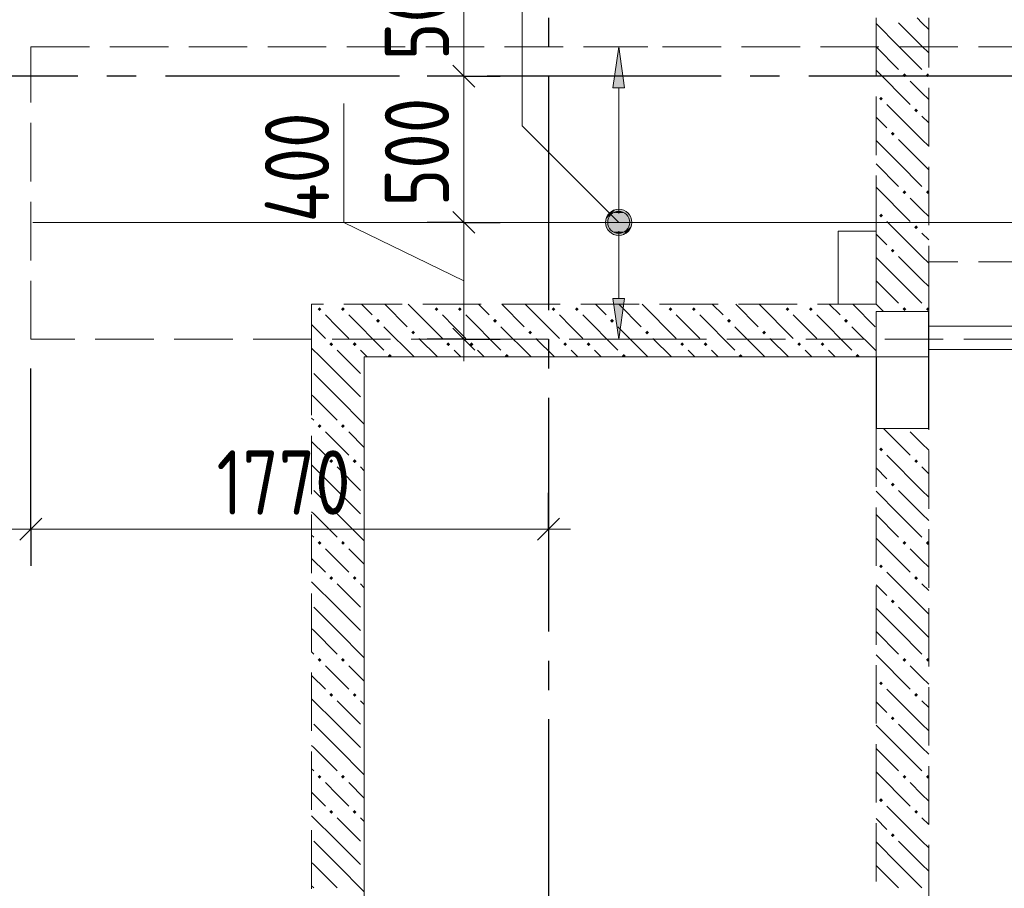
# Model space of a CAD drawing. Header units: millimetres. Extents: x 0 to 61017, y 0 to 42000.
# Tile 13 of 30: x 15912 to 19279, y 31522 to 34493. Entities that reach past the tile are written whole.
import ezdxf

# ---------------------------------------------------------------- set-up
doc = ezdxf.new("R2010")
doc.units = ezdxf.units.MM
doc.linetypes.add('______2', pattern=[270, 200, -70])
doc.linetypes.add('______5', pattern=[1100, 800, -100, 100, -100])
for name, color, linetype, lineweight in [('Standard', 7, 'Continuous', 25), ('ДОП Верх по Х', 7, 'Continuous', 25), ('ЖБ Балка Вышележаща', 7, 'Continuous', 25), ('Макрос окна_ макрос двери', 7, 'Continuous', 18), ('Оси', 40, '______5', 18), ('Позиционная метка номер позиции', 7, 'Continuous', 13), ('Примечания', 7, 'Continuous', 25)]:
    doc.layers.add(name, color=color, linetype=linetype, lineweight=lineweight)
for name, color, linetype, lineweight, true_color in [('ЖБ Балка Нижележащая', 7, '______2', 25, 0x8c8cff), ('ЖБ Перекрытие верхний уровень', 7, 'Continuous', 25, 0xe0e0ff), ('ЖБ Стена верхний уровень', 7, 'Continuous', 25, 0x006e00)]:
    doc.layers.add(name, color=color, linetype=linetype, lineweight=lineweight, true_color=true_color)
doc.styles.add('GOST 2.304-81', font='txt')

msp = doc.modelspace()

# ---------------------------------------------------------------- hatches: boundary and pattern name
at = {"layer": 'ДОП Верх по Х', "linetype": 'Continuous', "lineweight": 13, "transparency": 33554687}
for points in [[(17980, 34260), (17960, 34400), (17940, 34260)], [(17941.2, 33832.3), (17978.7, 33832.3), (17960, 33837.5)], [(17922.5, 33800), (17997.5, 33800), (17992.2, 33818.8)], [(17922.5, 33800), (17992.2, 33818.8), (17927.7, 33818.8)], [(17927.7, 33818.8), (17992.2, 33818.8), (17978.7, 33832.3)], [(17927.7, 33818.8), (17978.7, 33832.3), (17941.2, 33832.3)], [(17927.7, 33781.3), (17997.5, 33800), (17922.5, 33800)], [(17927.7, 33781.3), (17992.2, 33781.3), (17997.5, 33800)], [(17941.2, 33767.8), (17992.2, 33781.3), (17927.7, 33781.3)], [(17941.2, 33767.8), (17978.7, 33767.8), (17992.2, 33781.3)], [(17978.7, 33767.8), (17941.2, 33767.8), (17960, 33762.5)]]:
    msp.add_hatch(color=7, dxfattribs=at).paths.add_polyline_path(points)
msp.add_hatch(color=7, dxfattribs=at).paths.add_polyline_path([(17980, 33540), (17960, 33400), (17940, 33540)], flags=16)
at = {"layer": 'ЖБ Стена верхний уровень', "linetype": 'Continuous', "lineweight": 18, "transparency": 33554687}
for points in [[(18930.5, 34303.1), (18937, 34309.6), (18943.5, 34303.1), (18937, 34296.6)], [(19010.5, 34303.1), (19016.9, 34309.6), (19020, 34306.6), (19020, 34299.7), (19016.9, 34296.6)], [(18850.5, 34223.1), (18857, 34229.6), (18863.5, 34223.1), (18857, 34216.6)], [(18970.5, 34183.1), (18977, 34189.6), (18983.5, 34183.1), (18977, 34176.6)], [(18890.5, 34103.1), (18897, 34109.6), (18903.4, 34103.1), (18897, 34096.6)], [(18930.5, 33903.1), (18937, 33909.6), (18943.5, 33903.1), (18937, 33896.6)], [(19010.5, 33903.1), (19016.9, 33909.6), (19020, 33906.6), (19020, 33899.7), (19016.9, 33896.6)], [(18850.5, 33823.1), (18857, 33829.6), (18863.5, 33823.1), (18857, 33816.6)], [(18970.5, 33783.1), (18977, 33789.6), (18983.5, 33783.1), (18977, 33776.6)], [(18890.5, 33703.1), (18897, 33709.6), (18903.4, 33703.1), (18897, 33696.6)], [(16930.5, 33503.1), (16937, 33509.6), (16943.5, 33503.1), (16937, 33496.6)], [(17010.5, 33503.1), (17016.9, 33509.6), (17023.4, 33503.1), (17016.9, 33496.6)], [(17330.5, 33503.1), (17337, 33509.6), (17343.5, 33503.1), (17337, 33496.6)], [(17410.5, 33503.1), (17416.9, 33509.6), (17423.4, 33503.1), (17416.9, 33496.6)], [(17730.5, 33503.1), (17737, 33509.6), (17743.5, 33503.1), (17737, 33496.6)], [(17810.5, 33503.1), (17816.9, 33509.6), (17823.4, 33503.1), (17816.9, 33496.6)], [(18130.5, 33503.1), (18137, 33509.6), (18143.5, 33503.1), (18137, 33496.6)], [(18210.5, 33503.1), (18216.9, 33509.6), (18223.4, 33503.1), (18216.9, 33496.6)], [(18530.5, 33503.1), (18537, 33509.6), (18543.5, 33503.1), (18537, 33496.6)], [(18610.5, 33503.1), (18616.9, 33509.6), (18623.4, 33503.1), (18616.9, 33496.6)], [(18930.5, 33503.1), (18937, 33509.6), (18943.5, 33503.1), (18937, 33496.6)], [(19010.5, 33503.1), (19016.9, 33509.6), (19020, 33506.6), (19020, 33499.7), (19016.9, 33496.6)], [(17130.5, 33463.1), (17137, 33469.6), (17143.5, 33463.1), (17137, 33456.6)], [(17530.5, 33463.1), (17537, 33469.6), (17543.5, 33463.1), (17537, 33456.6)], [(17930.5, 33463.1), (17937, 33469.6), (17943.5, 33463.1), (17937, 33456.6)], [(18330.5, 33463.1), (18337, 33469.6), (18343.5, 33463.1), (18337, 33456.6)], [(18730.5, 33463.1), (18737, 33469.6), (18743.5, 33463.1), (18737, 33456.6)], [(17250.5, 33423.1), (17257, 33429.6), (17263.5, 33423.1), (17257, 33416.6)], [(17650.5, 33423.1), (17657, 33429.6), (17663.5, 33423.1), (17657, 33416.6)], [(18050.5, 33423.1), (18057, 33429.6), (18063.5, 33423.1), (18057, 33416.6)], [(18450.5, 33423.1), (18457, 33429.6), (18463.5, 33423.1), (18457, 33416.6)], [(16970.5, 33383.1), (16977, 33389.6), (16983.5, 33383.1), (16977, 33376.6)], [(17050.5, 33383.1), (17057, 33389.6), (17063.5, 33383.1), (17057, 33376.6)], [(17370.5, 33383.1), (17377, 33389.6), (17383.5, 33383.1), (17377, 33376.6)], [(17450.5, 33383.1), (17457, 33389.6), (17463.5, 33383.1), (17457, 33376.6)], [(17770.5, 33383.1), (17777, 33389.6), (17783.5, 33383.1), (17777, 33376.6)], [(17850.5, 33383.1), (17857, 33389.6), (17863.5, 33383.1), (17857, 33376.6)], [(18170.5, 33383.1), (18177, 33389.6), (18183.5, 33383.1), (18177, 33376.6)], [(18250.5, 33383.1), (18257, 33389.6), (18263.5, 33383.1), (18257, 33376.6)], [(18570.5, 33383.1), (18577, 33389.6), (18583.5, 33383.1), (18577, 33376.6)], [(18650.5, 33383.1), (18657, 33389.6), (18663.5, 33383.1), (18657, 33376.6)], [(17170.5, 33343.1), (17177, 33349.6), (17183.5, 33343.1), (17180.3, 33340), (17173.6, 33340)], [(17570.5, 33343.1), (17577, 33349.6), (17583.5, 33343.1), (17580.3, 33340), (17573.6, 33340)], [(17970.5, 33343.1), (17977, 33349.6), (17983.5, 33343.1), (17980.3, 33340), (17973.6, 33340)], [(18370.5, 33343.1), (18377, 33349.6), (18383.5, 33343.1), (18380.3, 33340), (18373.6, 33340)], [(18770.5, 33343.1), (18777, 33349.6), (18783.5, 33343.1), (18780.3, 33340), (18773.6, 33340)], [(16930.5, 33103.1), (16937, 33109.6), (16943.5, 33103.1), (16937, 33096.6)], [(17010.5, 33103.1), (17016.9, 33109.6), (17023.4, 33103.1), (17016.9, 33096.6)], [(18850.5, 33023.1), (18857, 33029.6), (18863.5, 33023.1), (18857, 33016.6)], [(16970.5, 32983.1), (16977, 32989.6), (16983.5, 32983.1), (16977, 32976.6)], [(17050.5, 32983.1), (17057, 32989.6), (17063.5, 32983.1), (17057, 32976.6)], [(18970.5, 32983.1), (18977, 32989.6), (18983.5, 32983.1), (18977, 32976.6)], [(18890.5, 32903.1), (18897, 32909.6), (18903.4, 32903.1), (18897, 32896.6)], [(16930.5, 32703.1), (16937, 32709.6), (16943.5, 32703.1), (16937, 32696.6)], [(17010.5, 32703.1), (17016.9, 32709.6), (17023.4, 32703.1), (17016.9, 32696.6)], [(18930.5, 32703.1), (18937, 32709.6), (18943.5, 32703.1), (18937, 32696.6)], [(19010.5, 32703.1), (19016.9, 32709.6), (19020, 32706.6), (19020, 32699.7), (19016.9, 32696.6)], [(18850.5, 32623.1), (18857, 32629.6), (18863.5, 32623.1), (18857, 32616.6)], [(16970.5, 32583.1), (16977, 32589.6), (16983.5, 32583.1), (16977, 32576.6)], [(17050.5, 32583.1), (17057, 32589.6), (17063.5, 32583.1), (17057, 32576.6)], [(18970.5, 32583.1), (18977, 32589.6), (18983.5, 32583.1), (18977, 32576.6)], [(18890.5, 32503.1), (18897, 32509.6), (18903.4, 32503.1), (18897, 32496.6)], [(16930.5, 32303.1), (16937, 32309.6), (16943.5, 32303.1), (16937, 32296.6)], [(17010.5, 32303.1), (17016.9, 32309.6), (17023.4, 32303.1), (17016.9, 32296.6)], [(18930.5, 32303.1), (18937, 32309.6), (18943.5, 32303.1), (18937, 32296.6)], [(19010.5, 32303.1), (19016.9, 32309.6), (19020, 32306.6), (19020, 32299.7), (19016.9, 32296.6)], [(18850.5, 32223.1), (18857, 32229.6), (18863.5, 32223.1), (18857, 32216.6)], [(16970.5, 32183.1), (16977, 32189.6), (16983.5, 32183.1), (16977, 32176.6)], [(17050.5, 32183.1), (17057, 32189.6), (17063.5, 32183.1), (17057, 32176.6)], [(18970.5, 32183.1), (18977, 32189.6), (18983.5, 32183.1), (18977, 32176.6)], [(18890.5, 32103.1), (18897, 32109.6), (18903.4, 32103.1), (18897, 32096.6)], [(16930.5, 31903.1), (16937, 31909.6), (16943.5, 31903.1), (16937, 31896.6)], [(17010.5, 31903.1), (17016.9, 31909.6), (17023.4, 31903.1), (17016.9, 31896.6)], [(18930.5, 31903.1), (18937, 31909.6), (18943.5, 31903.1), (18937, 31896.6)], [(19010.5, 31903.1), (19016.9, 31909.6), (19020, 31906.6), (19020, 31899.7), (19016.9, 31896.6)], [(18850.5, 31823.1), (18857, 31829.6), (18863.5, 31823.1), (18857, 31816.6)], [(16970.5, 31783.1), (16977, 31789.6), (16983.5, 31783.1), (16977, 31776.6)], [(17050.5, 31783.1), (17057, 31789.6), (17063.5, 31783.1), (17057, 31776.6)], [(18970.5, 31783.1), (18977, 31789.6), (18983.5, 31783.1), (18977, 31776.6)], [(18890.5, 31703.1), (18897, 31709.6), (18903.4, 31703.1), (18897, 31696.6)]]:
    msp.add_hatch(color=7, dxfattribs=at).paths.add_polyline_path(points, flags=16)
at = {"layer": 'Позиционная метка номер позиции', "linetype": 'Continuous', "lineweight": 13, "transparency": 33554687}
for points in [[(17928.2, 33768.2), (17971.4, 33843.3), (17916.7, 33788.5)], [(17916.7, 33788.5), (17971.4, 33843.3), (17948.5, 33843.3)], [(17916.7, 33788.5), (17948.5, 33843.3), (17916.7, 33811.5)], [(17916.7, 33811.5), (17948.5, 33843.3), (17928.2, 33831.8)], [(17928.2, 33768.2), (17991.8, 33831.8), (17971.4, 33843.3)], [(17948.5, 33756.7), (17991.8, 33831.8), (17928.2, 33768.2)], [(17948.5, 33756.7), (18003.3, 33811.5), (17991.8, 33831.8)], [(17971.4, 33756.7), (18003.3, 33811.5), (17948.5, 33756.7)], [(17971.4, 33756.7), (18003.3, 33788.5), (18003.3, 33811.5)], [(18003.3, 33788.5), (17971.4, 33756.7), (17991.8, 33768.2)]]:
    msp.add_hatch(color=7, dxfattribs=at).paths.add_polyline_path(points)

# ---------------------------------------------------------------- linework, layer by layer
at = {"layer": 'Standard', "color": 7, "linetype": 'Continuous', "lineweight": 13, "transparency": 33554687}
for p, q in [((17430, 34800), (17430, 34300)), ((17430, 34300), (17430, 33800)), ((17019.9, 33800), (17019.9, 34206.6)), ((17430, 33600), (17019.9, 33800)), ((17430, 33800), (17430, 33400)), ((17430, 33400), (17430, 33325)), ((14800, 32750), (15950, 32750)), ((15950, 32750), (17720, 32750)), ((17720, 32750), (17795, 32750))]:
    msp.add_line(p, q, dxfattribs=at)
at = {"layer": 'Standard', "color": 7, "linetype": 'Continuous', "lineweight": 25, "transparency": 33554687}
for p, q in [((17392.5, 34337.5), (17467.5, 34262.5)), ((17392.5, 33837.5), (17467.5, 33762.5)), ((17392.5, 33437.5), (17467.5, 33362.5)), ((15912.5, 32712.5), (15987.5, 32787.5)), ((17682.5, 32712.5), (17757.5, 32787.5))]:
    msp.add_line(p, q, dxfattribs=at)
at = {"layer": 'Standard', "color": 251, "linetype": 'Continuous', "lineweight": -3, "true_color": 0x656565, "transparency": 33554687}
for p, q in [((17430, 34300), (17305, 34300)), ((17430, 34300), (17555, 34300)), ((17430, 34300), (17430, 34300)), ((17430, 33800), (17305, 33800)), ((17430, 33800), (17555, 33800)), ((17430, 33800), (17430, 33800)), ((17430, 33400), (17305, 33400)), ((17430, 33400), (17555, 33400)), ((17430, 33400), (17430, 33400)), ((15950, 32750), (15950, 32875)), ((17720, 32750), (17720, 32875)), ((15950, 32750), (15950, 32625)), ((17720, 32750), (17720, 32625)), ((17720, 32750), (17720, 32750))]:
    msp.add_line(p, q, dxfattribs=at)
msp.add_lwpolyline([(15950, 32750), (15950, 32818), (15950, 32818), (15950, 33300)], dxfattribs=at)
at = {"layer": 'ДОП Верх по Х', "color": 251, "linetype": 'Continuous', "lineweight": 13, "true_color": 0x494949, "transparency": 33554687}
for p, q in [((17960, 34400), (17860, 34400)), ((17960, 34400), (17940, 34260)), ((17980, 34260), (17960, 34400)), ((17960, 34400), (18060, 34400)), ((17960, 34400), (17960, 34400)), ((17940, 34260), (17980, 34260)), ((17960, 33830), (17960, 34260)), ((17922.5, 33800), (17922.5, 33800)), ((17960, 33540), (17960, 33770)), ((17997.5, 33800), (17997.5, 33800)), ((17960, 33400), (17940, 33540)), ((17940, 33540), (17980, 33540)), ((17980, 33540), (17960, 33400)), ((17960, 33400), (17860, 33400)), ((17960, 33400), (18060, 33400)), ((17960, 33400), (17960, 33400))]:
    msp.add_line(p, q, dxfattribs=at)
at = {"layer": 'ДОП Верх по Х', "color": 7, "linetype": 'Continuous', "lineweight": 18, "transparency": 33554687}
msp.add_line((15957, 33800), (20143, 33800), dxfattribs=at)
at = {"layer": 'ДОП Верх по Х', "color": 251, "linetype": 'Continuous', "lineweight": 13, "true_color": 0x494949, "transparency": 33554687}
msp.add_circle((17960, 33800), 37.5, dxfattribs=at)
at = {"layer": 'ЖБ Балка Вышележаща', "color": 7, "linetype": 'Continuous', "lineweight": 18, "transparency": 33554687}
for p, q in [((19020, 33445), (19020, 33365)), ((19020, 33365), (21550, 33365))]:
    msp.add_line(p, q, dxfattribs=at)
at = {"layer": 'ЖБ Балка Нижележащая', "color": 251, "linetype": '______2', "lineweight": 18, "true_color": 0x656565, "transparency": 33554687}
for p, q in [((21550, 33665), (19020, 33665)), ((19020, 33665), (19020, 33445))]:
    msp.add_line(p, q, dxfattribs=at)
at = {"layer": 'ЖБ Перекрытие верхний уровень', "color": 7, "linetype": 'Continuous', "lineweight": 18, "transparency": 33554687}
for p, q in [((18840, 33770), (18710, 33770)), ((18710, 33770), (18710, 33520)), ((18840, 33520), (18840, 33770)), ((18710, 33520), (18840, 33520)), ((19020, 33340), (19020, 33445)), ((19020, 33445), (21550, 33445)), ((17090, 28900), (17090, 33340)), ((17090, 33340), (19020, 33340))]:
    msp.add_line(p, q, dxfattribs=at)
at = {"layer": 'ЖБ Стена верхний уровень', "color": 251, "linetype": '______2', "lineweight": 13, "true_color": 0x656565, "transparency": 33554687}
for p, q in [((18840, 34500), (18840, 33520)), ((19020, 33520), (19020, 34500)), ((18840, 33520), (16910, 33520)), ((16910, 33520), (16910, 33340)), ((19020, 33495), (19020, 33520)), ((19020, 33495), (18840, 33495)), ((18840, 33495), (18840, 33340)), ((19020, 33495), (18840, 33495)), ((18840, 33495), (18840, 33340)), ((16910, 33340), (16910, 30802.5)), ((17090, 33340), (18840, 33340)), ((17090, 30802.5), (17090, 33340)), ((18840, 33095), (19020, 33095)), ((18840, 33095), (19020, 33095)), ((18840, 33095), (18840, 30680)), ((19020, 30660), (19020, 33095))]:
    msp.add_line(p, q, dxfattribs=at)
at = {"layer": 'ЖБ Стена верхний уровень', "color": 9, "linetype": 'Continuous', "lineweight": 18, "true_color": 0xc7c7c7, "transparency": 33554687}
for p, q in [((18916.9, 34403.1), (18840, 34480.1)), ((18916.9, 34483.1), (18997, 34403.1)), ((18997, 34483.1), (18980.1, 34500)), ((18997, 34483.1), (19020, 34460.1)), ((18840, 34400.1), (18916.9, 34323.1)), ((18916.9, 34403.1), (18997, 34323.1)), ((18997, 34403.1), (19020, 34380.1)), ((18840, 34320.1), (18957, 34203.1)), ((18997, 34243.1), (18957, 34283.1)), ((19020, 34220.1), (18997, 34243.1)), ((18997, 34083.1), (18877, 34203.1)), ((18840, 34160.1), (18877, 34123.1)), ((18997, 34163.1), (19020, 34140.1)), ((18916.9, 34003.1), (18840, 34080.1)), ((18916.9, 34083.1), (18997, 34003.1)), ((18997, 34083.1), (19020, 34060.1)), ((18840, 34000.1), (18916.9, 33923.1)), ((18916.9, 34003.1), (18997, 33923.1)), ((18997, 34003.1), (19020, 33980.1)), ((18840, 33920.1), (18957, 33803.1)), ((18997, 33843.1), (18957, 33883.1)), ((19020, 33820.1), (18997, 33843.1)), ((18997, 33683.1), (18877, 33803.1)), ((18840, 33760.1), (18877, 33723.1)), ((18997, 33763.1), (19020, 33740.1)), ((18916.9, 33603.1), (18840, 33680.1)), ((18916.9, 33683.1), (18997, 33603.1)), ((18997, 33683.1), (19020, 33660.1)), ((18916.9, 33603.1), (18997, 33523.1)), ((18997, 33603.1), (19020, 33580.1)), ((18840, 33600.1), (18916.9, 33523.1)), ((17080.1, 33520), (17116.9, 33483.1)), ((17160.1, 33520), (17237, 33443.1)), ((17240.1, 33520), (17357, 33403.1)), ((17480.1, 33520), (17516.9, 33483.1)), ((17560.1, 33520), (17637, 33443.1)), ((17640.1, 33520), (17757, 33403.1)), ((17880.1, 33520), (17916.9, 33483.1)), ((17960.1, 33520), (18037, 33443.1)), ((18040.1, 33520), (18157, 33403.1)), ((18280.1, 33520), (18316.9, 33483.1)), ((18360.1, 33520), (18437, 33443.1)), ((18440.1, 33520), (18557, 33403.1)), ((18680.1, 33520), (18716.9, 33483.1)), ((18760.1, 33520), (18837, 33443.1)), ((18840, 33520.1), (18840.1, 33520)), ((18840.1, 33520), (18865.1, 33495)), ((16997, 33443.1), (16957, 33483.1)), ((17037, 33483.1), (17157, 33363.1)), ((17397, 33443.1), (17357, 33483.1)), ((17437, 33483.1), (17557, 33363.1)), ((17797, 33443.1), (17757, 33483.1)), ((17837, 33483.1), (17957, 33363.1)), ((18197, 33443.1), (18157, 33483.1)), ((18237, 33483.1), (18357, 33363.1)), ((18597, 33443.1), (18557, 33483.1)), ((18637, 33483.1), (18757, 33363.1)), ((16910, 33450.1), (16957, 33403.1)), ((17037, 33403.1), (16997, 33443.1)), ((17157, 33443.1), (17260.1, 33340)), ((17437, 33403.1), (17397, 33443.1)), ((17557, 33443.1), (17660.1, 33340)), ((17837, 33403.1), (17797, 33443.1)), ((17957, 33443.1), (18060.1, 33340)), ((18237, 33403.1), (18197, 33443.1)), ((18357, 33443.1), (18460.1, 33340)), ((18637, 33403.1), (18597, 33443.1)), ((18757, 33443.1), (18840, 33360.1)), ((17340.1, 33340), (17277, 33403.1)), ((17740.1, 33340), (17677, 33403.1)), ((18140.1, 33340), (18077, 33403.1)), ((18540.1, 33340), (18477, 33403.1)), ((16940.1, 33340), (16910, 33370.1)), ((16997, 33283.1), (16940.1, 33340)), ((16997, 33363.1), (17020.1, 33340)), ((17020.1, 33340), (17077, 33283.1)), ((17077, 33363.1), (17100.1, 33340)), ((17397, 33363.1), (17420.1, 33340)), ((17477, 33363.1), (17500.1, 33340)), ((17797, 33363.1), (17820.1, 33340)), ((17877, 33363.1), (17900.1, 33340)), ((18197, 33363.1), (18220.1, 33340)), ((18277, 33363.1), (18300.1, 33340)), ((18597, 33363.1), (18620.1, 33340)), ((18677, 33363.1), (18700.1, 33340)), ((16916.9, 33283.1), (16997, 33203.1)), ((16997, 33283.1), (17077, 33203.1)), ((16916.9, 33203.1), (16910, 33210.1)), ((16916.9, 33203.1), (16997, 33123.1)), ((16997, 33203.1), (17090, 33110.1)), ((16910, 33130.1), (16916.9, 33123.1)), ((16997, 33043.1), (16957, 33083.1)), ((17037, 33083.1), (17090, 33030.1)), ((18865.1, 33095), (18957, 33003.1)), ((18997, 33043.1), (18957, 33083.1)), ((16910, 33050.1), (16957, 33003.1)), ((17037, 33003.1), (16997, 33043.1)), ((19020, 33020.1), (18997, 33043.1)), ((18997, 32883.1), (18877, 33003.1)), ((16997, 32883.1), (16910, 32970.1)), ((16997, 32963.1), (17077, 32883.1)), ((17077, 32963.1), (17090, 32950.1)), ((18997, 32963.1), (19020, 32940.1)), ((18840, 32960.1), (18877, 32923.1)), ((16916.9, 32883.1), (16997, 32803.1)), ((16997, 32883.1), (17077, 32803.1)), ((18916.9, 32803.1), (18840, 32880.1)), ((18916.9, 32883.1), (18997, 32803.1)), ((18997, 32883.1), (19020, 32860.1)), ((16916.9, 32803.1), (16910, 32810.1)), ((16916.9, 32803.1), (16997, 32723.1)), ((16997, 32803.1), (17090, 32710.1)), ((18840, 32800.1), (18916.9, 32723.1)), ((18916.9, 32803.1), (18997, 32723.1)), ((18997, 32803.1), (19020, 32780.1)), ((16910, 32730.1), (16916.9, 32723.1)), ((18840, 32720.1), (18957, 32603.1)), ((16997, 32643.1), (16957, 32683.1)), ((17037, 32683.1), (17090, 32630.1)), ((18997, 32643.1), (18957, 32683.1)), ((16910, 32650.1), (16957, 32603.1)), ((17037, 32603.1), (16997, 32643.1)), ((19020, 32620.1), (18997, 32643.1)), ((18997, 32483.1), (18877, 32603.1)), ((16997, 32483.1), (16910, 32570.1)), ((16997, 32563.1), (17077, 32483.1)), ((17077, 32563.1), (17090, 32550.1)), ((18840, 32560.1), (18877, 32523.1)), ((18997, 32563.1), (19020, 32540.1)), ((16916.9, 32483.1), (16997, 32403.1)), ((16997, 32483.1), (17077, 32403.1)), ((18916.9, 32403.1), (18840, 32480.1)), ((18916.9, 32483.1), (18997, 32403.1)), ((18997, 32483.1), (19020, 32460.1)), ((16916.9, 32403.1), (16910, 32410.1)), ((16916.9, 32403.1), (16997, 32323.1)), ((16997, 32403.1), (17090, 32310.1)), ((18840, 32400.1), (18916.9, 32323.1)), ((18916.9, 32403.1), (18997, 32323.1)), ((18997, 32403.1), (19020, 32380.1)), ((16910, 32330.1), (16916.9, 32323.1)), ((18840, 32320.1), (18957, 32203.1)), ((16997, 32243.1), (16957, 32283.1)), ((17037, 32283.1), (17090, 32230.1)), ((18997, 32243.1), (18957, 32283.1)), ((16910, 32250.1), (16957, 32203.1)), ((17037, 32203.1), (16997, 32243.1)), ((19020, 32220.1), (18997, 32243.1)), ((18997, 32083.1), (18877, 32203.1)), ((16997, 32083.1), (16910, 32170.1)), ((16997, 32163.1), (17077, 32083.1)), ((17077, 32163.1), (17090, 32150.1)), ((18840, 32160.1), (18877, 32123.1)), ((18997, 32163.1), (19020, 32140.1)), ((16916.9, 32083.1), (16997, 32003.1)), ((16997, 32083.1), (17077, 32003.1)), ((18916.9, 32003.1), (18840, 32080.1)), ((18916.9, 32083.1), (18997, 32003.1)), ((18997, 32083.1), (19020, 32060.1)), ((16916.9, 32003.1), (16910, 32010.1)), ((16916.9, 32003.1), (16997, 31923.1)), ((16997, 32003.1), (17090, 31910.1)), ((18840, 32000.1), (18916.9, 31923.1)), ((18916.9, 32003.1), (18997, 31923.1)), ((18997, 32003.1), (19020, 31980.1)), ((16910, 31930.1), (16916.9, 31923.1)), ((18840, 31920.1), (18957, 31803.1)), ((16997, 31843.1), (16957, 31883.1)), ((17037, 31883.1), (17090, 31830.1)), ((18997, 31843.1), (18957, 31883.1)), ((16910, 31850.1), (16957, 31803.1)), ((17037, 31803.1), (16997, 31843.1)), ((19020, 31820.1), (18997, 31843.1)), ((18997, 31683.1), (18877, 31803.1)), ((16997, 31683.1), (16910, 31770.1)), ((16997, 31763.1), (17077, 31683.1)), ((17077, 31763.1), (17090, 31750.1)), ((18840, 31760.1), (18877, 31723.1)), ((18997, 31763.1), (19020, 31740.1)), ((16916.9, 31683.1), (16997, 31603.1)), ((16997, 31683.1), (17077, 31603.1)), ((18916.9, 31683.1), (18997, 31603.1)), ((18997, 31683.1), (19020, 31660.1)), ((18916.9, 31603.1), (18840, 31680.1)), ((16916.9, 31603.1), (16910, 31610.1)), ((16916.9, 31603.1), (16997, 31523.1)), ((16997, 31603.1), (17090, 31510.1)), ((18840, 31600.1), (18916.9, 31523.1)), ((18916.9, 31603.1), (18997, 31523.1)), ((18997, 31603.1), (19020, 31580.1)), ((16910, 31530.1), (16916.9, 31523.1))]:
    msp.add_line(p, q, dxfattribs=at)
at = {"layer": 'Макрос окна_ макрос двери', "color": 7, "linetype": 'Continuous', "lineweight": -3, "transparency": 33554687}
for p, q in [((19020, 33095), (19020, 33495)), ((19020, 33095), (19020, 33495)), ((18840, 33340), (18840, 33095)), ((18840, 33340), (18840, 33095))]:
    msp.add_line(p, q, dxfattribs=at)
at = {"layer": 'Оси', "color": 8, "linetype": '______5', "lineweight": -3, "transparency": 33554687}
for p, q in [((17720, 37600), (17720, 15970)), ((50210, 34300), (3600, 34300)), ((50210, 34300), (3600, 34300))]:
    msp.add_line(p, q, dxfattribs=at)
at = {"layer": 'Позиционная метка номер позиции', "color": 7, "linetype": 'Continuous', "lineweight": 13, "transparency": 33554687}
for p, q in [((17928.2, 33831.8), (17928.2, 33831.8)), ((17991.8, 33831.8), (17991.8, 33831.8)), ((17928.2, 33768.2), (17928.2, 33768.2)), ((17991.8, 33768.2), (17991.8, 33768.2))]:
    msp.add_line(p, q, dxfattribs=at)
msp.add_lwpolyline([(17960, 33800), (17630, 34130), (17630, 37970), (20130, 37970)], dxfattribs=at)
msp.add_circle((17960, 33800), 45, dxfattribs=at)
at = {"layer": 'Примечания', "color": 7, "linetype": '______2', "lineweight": 18, "transparency": 33554687}
for p, q in [((15950, 34400), (20150, 34400)), ((15950, 33400), (15950, 34400)), ((20150, 33400), (15950, 33400))]:
    msp.add_line(p, q, dxfattribs=at)

# ---------------------------------------------------------------- texts
at = {"layer": 'Standard', "color": 7, "linetype": 'Continuous', "lineweight": 25, "transparency": 33554687, "char_height": 220, "attachment_point": 7, "rotation": 90, "style": 'GOST 2.304-81'}
for s, insert, width in [('500', (17380, 34354.5), 516.39), ('500', (17380, 33854.5), 516.39), ('400', (16969.9, 33800), 531.967)]:
    msp.add_mtext(s, dxfattribs=dict(at, insert=insert, width=width))
at = {"layer": 'Standard', "color": 7, "linetype": 'Continuous', "lineweight": 25, "transparency": 33554687, "insert": (16584.8, 32800), "char_height": 220, "width": 625.741, "attachment_point": 7, "style": 'GOST 2.304-81'}
msp.add_mtext('1770', dxfattribs=at)

doc.saveas('drawing.dxf')
